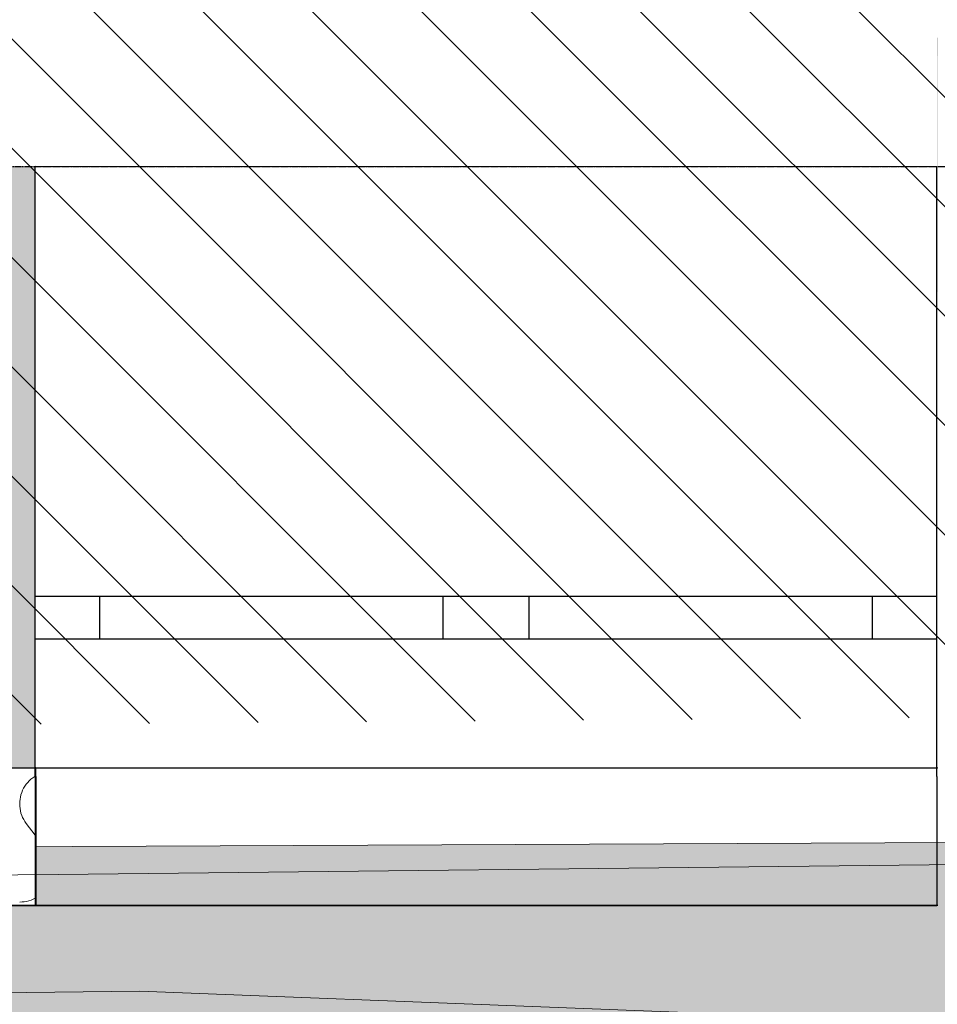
# Model space of a CAD drawing. Header units: millimetres. Extents: x -40276 to 214973, y -147941 to 35228.
# Tile 163 of 256: x -2781 to -1712, y 75 to 1221. Entities that reach past the tile are written whole.
import ezdxf

# ---------------------------------------------------------------- set-up
doc = ezdxf.new("R2010")
doc.units = ezdxf.units.MM
doc.header["$MEASUREMENT"] = 0
doc.linetypes.add('Wipeout_Contour', pattern=[1000, 0, -1000])
doc.linetypes.add('čárkovaná 3', pattern=[1.5, 1, -0.5])
for name, color, linetype in [('1._POHLED ZÁPADNÍ_2_0_plochy', 7, 'Continuous'), ('1._POHLED ZÁPADNÍ_2_2D prvky - obecné', 7, 'Continuous'), ('1._POHLED ZÁPADNÍ_2_akustické prvky', 7, 'Continuous'), ('1._POHLED ZÁPADNÍ_2_BT_ortho', 7, 'Continuous'), ('1._POHLED ZÁPADNÍ_2_Nové_Konstrukce - nosné', 7, 'Continuous'), ('1._POHLED ZÁPADNÍ_2_Nové_Výplně – Řezové', 7, 'Continuous'), ('1._POHLED ZÁPADNÍ_2_TZB - elektroinstalace', 7, 'Continuous')]:
    doc.layers.add(name, color=color, linetype=linetype)
doc.linetypes.add('Elektřina - Elektrické vedení NN', pattern='A,0,[5,C.3 Koordinační situační výkres1.Shx,S=0.238095,R=0,X=0,Y=0.001199],-33,0', length=33)

# ---------------------------------------------------------------- blocks, each defined once
blk = doc.blocks.new('*X10', base_point=(-42174.7, -26223.7))
at = {"layer": '1._POHLED ZÁPADNÍ_2_Nové_Výplně – Řezové', "color": 21, "linetype": 'Continuous', "lineweight": 20, "true_color": 0xffaaaa}
for p, q in [((-2771.6, 333.4), (-2773.3, 331.3)), ((-2769.8, 335.4), (-2771.6, 333.4)), ((-2767.8, 337.2), (-2769.8, 335.4)), ((-2765.6, 338.9), (-2767.8, 337.2)), ((-2763.4, 340.5), (-2765.6, 338.9)), ((-2763, 340.7), (-2763.4, 340.5)), ((-2778.5, 321.7), (-2779.4, 319.2)), ((-2777.5, 324.3), (-2778.5, 321.7)), ((-2776.3, 326.7), (-2777.5, 324.3)), ((-2774.9, 329), (-2776.3, 326.7)), ((-2773.3, 331.3), (-2774.9, 329)), ((-2780.8, 311.1), (-2780.9, 308.4)), ((-2780.5, 313.8), (-2780.8, 311.1)), ((-2780, 316.5), (-2780.5, 313.8)), ((-2779.4, 319.2), (-2780, 316.5)), ((-2780.9, 308.4), (-2780.8, 305.7)), ((-2780.8, 305.7), (-2780.5, 303)), ((-2780.5, 303), (-2780, 300.3)), ((-2780, 300.3), (-2779.4, 297.7)), ((-2779.4, 297.7), (-2778.5, 295.1)), ((-2778.5, 295.1), (-2777.5, 292.6)), ((-2777.5, 292.6), (-2776.2, 290.2)), ((-2776.2, 290.2), (-2774.8, 287.8)), ((-2774.8, 287.8), (-2773.3, 285.6)), ((-2763, 271.9), (-2773.3, 285.6)), ((-2775.5, 194.5), (-2772.8, 195)), ((-2772.8, 195), (-2770.2, 195.7)), ((-2770.2, 195.7), (-2767.6, 196.6)), ((-2767.6, 196.6), (-2765.1, 197.6)), ((-2765.1, 197.6), (-2763, 198.6)), ((-2780.9, 194.2), (-2778.2, 194.3)), ((-2778.2, 194.3), (-2775.5, 194.5))]:
    blk.add_line(p, q, dxfattribs=at)

msp = doc.modelspace()

# ---------------------------------------------------------------- hatches: boundary and pattern name
at = {"layer": '1._POHLED ZÁPADNÍ_2_0_plochy', "linetype": 'Continuous', "lineweight": 0, "true_color": 0x725616}
msp.add_hatch(color=46, dxfattribs=at).paths.add_polyline_path([(-40276.1, 380), (-40276.1, -1043.7), (-26430.1, -1753.8), (-207.8, -1407.2, 0.378179), (2221.6, 744.4), (1454.6, 22244.4), (546.8, 28172), (-1346.6, 35227.5), (-3442.1, 35227.5), (-1029.2, 25664.9), (-238.4, 17796), (-239.2, 14109.2), (861.4, 14093.7), (783, 8563.1), (-240.5, 8577.6), (-242.4, 270.4), (-4572.2, 250.2), (-4572.6, 350.6), (-5872.7, 344.6), (-5872.2, 244.2), (-7761, 235.3), (-7759.9, 351.1), (-8809.8, 361.3), (-8811.1, 230.4), (-11400.3, 218.3), (-11400.4, 351.1), (-12450.4, 350.8), (-12450.3, 213.4), (-13471.2, 208.7), (-13473.3, 368.5), (-14863.3, 349.9), (-14861.3, 202.2), (-20482.2, 176), (-20484.8, 349.9), (-26651.8, 257.8), (-26680.1, 83.4), (-26744.6, -483.5), (-39550, 311.2)])
at = {"layer": '1._POHLED ZÁPADNÍ_2_0_plochy', "linetype": 'Continuous', "lineweight": 20, "true_color": 0xffaaaa}
h = msp.add_hatch(dxfattribs=at)
h.set_pattern_fill('Izolační_tvárnice_0002', color=21, style=0, pattern_type=2)
h.set_pattern_definition([(315, (-10360.18, 9405.31), (63.6396, 63.6396), [])])
h.paths.add_polyline_path([(-10906.3, 18690.2), (-10970.7, 9084.1), (-20311.4, 10009.9), (-20479.4, 269.7), (-242.3, 419.8), (-238.4, 17796)])
at = {"layer": '1._POHLED ZÁPADNÍ_2_Nové_Výplně – Řezové', "linetype": 'Continuous', "lineweight": 0, "true_color": 0xf2b2b2}
for points in [[(-1712.9, 1200.2), (-1713, 350.2), (-1711.8, 1200.2)], [(-3041.8, 1050.5), (-3041.9, 350.4), (-2763, 350.4), (-2762.9, 1050.4)]]:
    msp.add_hatch(color=9, dxfattribs=at).paths.add_polyline_path(points)

# ---------------------------------------------------------------- linework, layer by layer
at = {"layer": '1._POHLED ZÁPADNÍ_2_0_plochy', "color": 7, "linetype": 'Continuous', "lineweight": 13, "flags": 128}
msp.add_lwpolyline([(-1029.2, 25664.9), (-238.4, 17796), (-239.2, 14109.2), (861.4, 14093.7), (783, 8563.1), (-240.5, 8577.6), (-242.4, 270.4), (-4572.2, 250.2), (-4572.6, 350.6), (-5872.7, 344.6), (-5872.2, 244.2), (-7761, 235.3), (-7759.9, 351.1), (-8809.8, 361.3), (-8811.1, 230.4), (-11400.3, 218.3)], dxfattribs=at)
at = {"layer": '1._POHLED ZÁPADNÍ_2_2D prvky - obecné', "color": 7, "linetype": 'čárkovaná 3', "lineweight": 25}
msp.add_line((-3010.6, 1050.4), (-1696.6, 1050.4), dxfattribs=at)
at = {"layer": '1._POHLED ZÁPADNÍ_2_Nové_Konstrukce - nosné', "color": 1, "linetype": 'Continuous', "lineweight": 25}
for p, q in [((-2763, 550.4), (-2762.9, 1050.6)), ((-2762.9, 1050.6), (-1712.9, 1050.4)), ((-1713, 550.2), (-1712.9, 1050.4)), ((-2763, 550.4), (-2688, 550.3)), ((-2763, 500.4), (-2763, 550.4)), ((-2763, 500.4), (-2763, 550.4)), ((-2688, 550.3), (-2688, 500.3)), ((-2688, 550.3), (-2288, 550.3)), ((-2288, 500.3), (-2288, 550.3)), ((-2288, 550.3), (-2238, 550.3)), ((-2238, 550.3), (-2188, 550.3)), ((-2188, 550.3), (-2188, 500.3)), ((-2188, 550.3), (-1788, 550.2)), ((-1788, 500.2), (-1788, 550.2)), ((-1788, 550.2), (-1713, 550.2)), ((-1713, 500.2), (-1713, 550.2)), ((-1713, 500.2), (-1713, 550.2)), ((-2688, 500.3), (-2763, 500.4)), ((-2763, 350.4), (-2763, 500.4)), ((-2288, 500.3), (-2688, 500.3)), ((-2238, 500.3), (-2288, 500.3)), ((-2188, 500.3), (-2238, 500.3)), ((-1788, 500.2), (-2188, 500.3)), ((-1713, 500.2), (-1788, 500.2)), ((-1713, 350.2), (-1713, 500.2)), ((-2763, 350.4), (-1713, 350.2)), ((-1713, 340.2), (-1713, 350.2)), ((-1713, 340.2), (-1713, 190.2))]:
    msp.add_line(p, q, dxfattribs=at)
at = {"layer": '1._POHLED ZÁPADNÍ_2_TZB - elektroinstalace', "color": 8, "linetype": 'Elektřina - Elektrické vedení NN', "lineweight": 20, "flags": 128}
msp.add_lwpolyline([(-1346.3, 35227.5), (900.6, 26571.5), (-7206.5, 26363.2), (-7202.5, 26164.2), (-7197.4, 25963.6), (964.7, 26173.8), (1477, 18146.4), (1119.1, 12646), (865.1, 3759.9), (10.4, -12.8), (-2641, 90.4), (-16214.6, -63.7), (-16356.1, 222.5)], dxfattribs=at)

# ---------------------------------------------------------------- next in the draw order: wipeouts: each hides what was drawn before it
at = {"color": 254, "linetype": 'Wipeout_Contour', "lineweight": 0, "ltscale": 17750.027406}
msp.add_wipeout([(-4696.9, 190.6), (-2763, 190.3), (-2763, 340.3), (-2763, 350.3), (-4696.9, 350.6)], dxfattribs=at).dxf.layer = '1._POHLED ZÁPADNÍ_2_Nové_Výplně – Řezové'

# ---------------------------------------------------------------- next in the draw order: linework, layer by layer
at = {"layer": '1._POHLED ZÁPADNÍ_2_2D prvky - obecné', "color": 7, "linetype": 'Continuous', "lineweight": 25}
msp.add_line((-4696.9, 350.6), (-2762, 350.3), dxfattribs=at)
at = {"layer": '1._POHLED ZÁPADNÍ_2_akustické prvky', "color": 1, "linetype": 'Continuous', "lineweight": 35}
msp.add_line((-2762, 190.3), (-4696.9, 190.6), dxfattribs=at)
at = {"layer": '1._POHLED ZÁPADNÍ_2_BT_ortho', "color": 142, "linetype": 'Continuous', "lineweight": 20, "true_color": 0x0080c0, "flags": 128}
msp.add_lwpolyline([(-244.4, 253.6), (-15793.1, 84.2)], dxfattribs=at)
at = {"layer": '1._POHLED ZÁPADNÍ_2_Nové_Konstrukce - nosné', "color": 1, "linetype": 'Continuous', "lineweight": 25}
for p, q in [((-2763, 340.3), (-2763, 350.3)), ((-2763, 340.3), (-2763, 350.3)), ((-2763, 350.3), (-1713, 350.2)), ((-2762, 340.3), (-2762, 350.3)), ((-1711.9, 350.2), (-2762, 350.3)), ((-2763, 340.3), (-2763, 190.3)), ((-2763, 340.3), (-2763, 190.3)), ((-2762, 340.3), (-2762, 190.3)), ((-2763, 190.3), (-1713, 190.2)), ((-1712, 190.2), (-2762, 190.3))]:
    msp.add_line(p, q, dxfattribs=at)

# ---------------------------------------------------------------- next in the draw order: block references
at = {"layer": '1._POHLED ZÁPADNÍ_2_0_plochy', "color": 9, "linetype": 'Continuous', "lineweight": 13}
msp.add_blockref('*X10', (-42174.7, -26223.7), dxfattribs=at)

doc.saveas('drawing.dxf')
